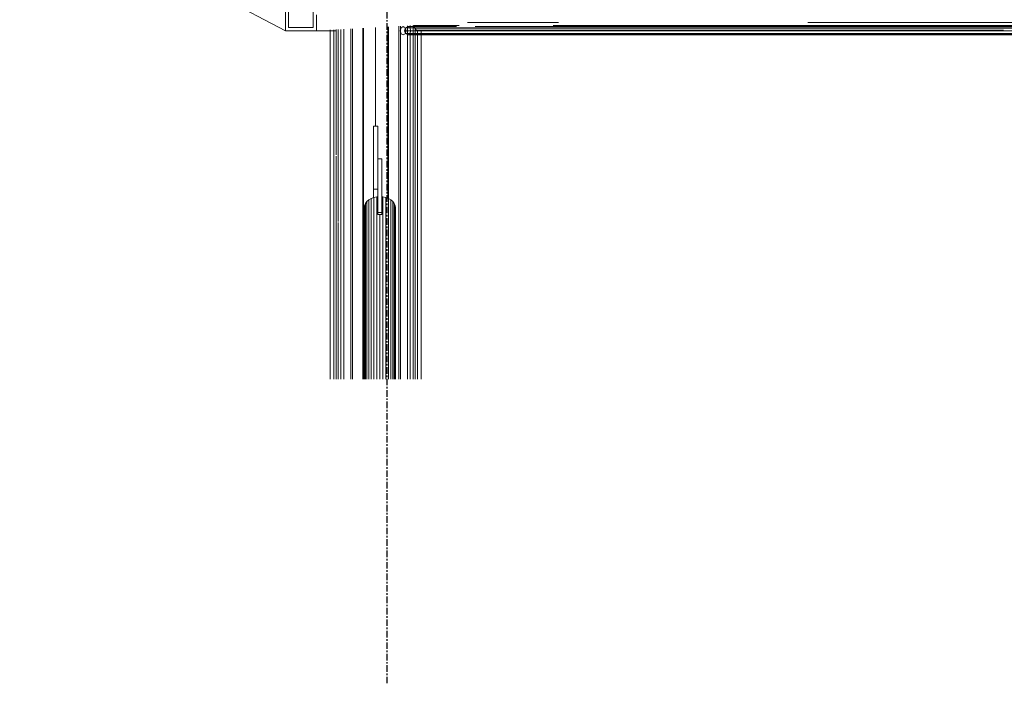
# Model space of a CAD drawing. Header units: millimetres. Extents: x 101535 to 192135, y -3968 to 17259.
# Tile 38 of 92: x 121069 to 122978, y 11535 to 12821. Entities that reach past the tile are written whole.
import ezdxf

# ---------------------------------------------------------------- set-up
doc = ezdxf.new("R2010")
doc.units = ezdxf.units.MM
doc.linetypes.add('Linia siatki', pattern=[22.225, 12.7, -3.175, 3.175, -3.175])
doc.layers.add('A-GENM', color=7, linetype='Continuous', lineweight=18)
doc.layers.add('S-GRID', color=7, linetype='Continuous', lineweight=30)

# ---------------------------------------------------------------- blocks, each defined once
blk = doc.blocks.new('Bezpośredni kształt - IR 026-25_3D1_2025_09_11-304393-Przekrój 5')
at = {"layer": 'A-GENM', "lineweight": 9}
for p, q in [((-42506.2, 13850), (-40506.1, 12800)), ((-40506.1, 12800), (-42506.2, 13850)), ((-40500.1, 12856.1), (-40500.1, 12806)), ((-40500.1, 12856.1), (-40500.1, 12806)), ((-40452.1, 12806), (-40452.1, 12856.3)), ((-40452.1, 12806), (-40452.1, 12856.3)), ((-40506.1, 12848.3), (-40506.1, 12800)), ((-40506.1, 12800), (-40506.1, 12848.3)), ((-40446.1, 12821.1), (-40446.1, 12830.5)), ((-40446.1, 12830.5), (-40446.1, 12821.1)), ((-40446.1, 12820.7), (-40446.1, 12821.1)), ((-40446.1, 12821.1), (-40446.1, 12820.7)), ((-40446.1, 12800), (-40446.1, 12820.7)), ((-40446.1, 12820.7), (-40446.1, 12800)), ((-40152.9, 12816), (-39976.8, 12816)), ((-40152.9, 12816), (-39976.8, 12816)), ((-39492.8, 12816), (-37691.2, 12816)), ((-39492.8, 12816), (-37691.2, 12816)), ((-40497.9, 12800), (-40506.1, 12800)), ((-40497.9, 12800), (-40506.1, 12800)), ((-40479.2, 12806), (-40500.1, 12806)), ((-40500.1, 12806), (-40479.2, 12806)), ((-40497.9, 12800), (-40497.1, 12800)), ((-40497.1, 12800), (-40497.9, 12800)), ((-40497.1, 12800), (-40446.1, 12800)), ((-40446.1, 12800), (-40497.1, 12800)), ((-40479.2, 12806), (-40452.1, 12806)), ((-40479.2, 12806), (-40452.1, 12806)), ((-40407.6, 12800), (-40446.1, 12800)), ((-40407.6, 12800), (-40446.1, 12800)), ((-40419.2, 12801.5), (-40419.2, 12124.7)), ((-40419.2, 12801.5), (-40419.2, 12124.7)), ((-40419.2, 12801.5), (-40419.2, 12124.7)), ((-40419.2, 12801.5), (-40419.2, 12124.7)), ((-40412.1, 12801.9), (-40412.1, 12713.4)), ((-40412.1, 12801.9), (-40412.1, 12713.4)), ((-40412.1, 12801.9), (-40412.1, 12124.7)), ((-40412.1, 12801.9), (-40412.1, 12124.7)), ((-40407.6, 12559.4), (-40407.6, 12802.1)), ((-40407.6, 12802.1), (-40407.6, 12559.4)), ((-40403.9, 12802.3), (-40403.9, 12430.4)), ((-40403.9, 12430.4), (-40403.9, 12802.3)), ((-40398.4, 12802.6), (-40398.4, 12124.7)), ((-40398.4, 12802.6), (-40398.4, 12124.7)), ((-40393, 12124.7), (-40393, 12802.9)), ((-40393, 12802.9), (-40393, 12124.7)), ((-40379.3, 12803.6), (-40379.3, 12124.7)), ((-40379.3, 12803.6), (-40379.3, 12124.7)), ((-40376.1, 12803.8), (-40376.1, 12124.7)), ((-40376.1, 12803.8), (-40376.1, 12124.7)), ((-40356.2, 12804.9), (-40356.2, 12124.7)), ((-40356.2, 12124.7), (-40356.2, 12804.9)), ((-40354.8, 12805), (-40354.8, 12124.7)), ((-40354.8, 12805), (-40354.8, 12124.7)), ((-40331.2, 12806.3), (-40331.2, 12615.1)), ((-40331.2, 12806.3), (-40331.2, 12615.1)), ((-40331.2, 12615.1), (-40331.2, 12806.3)), ((-40331.2, 12806.3), (-40331.2, 12615.1)), ((-40307.6, 12807.6), (-40307.6, 12475.4)), ((-40307.6, 12807.6), (-40307.6, 12475.4)), ((-40306.1, 12807.6), (-40306.1, 12474.8)), ((-40306.1, 12807.6), (-40306.1, 12474.8)), ((-40286.3, 12808.7), (-40286.3, 12124.7)), ((-40286.3, 12808.7), (-40286.3, 12124.7)), ((-40283.6, 12800), (-40281.9, 12805.7)), ((-40281.9, 12805.7), (-40283.6, 12800)), ((-40281.9, 12794.3), (-40283.6, 12800)), ((-40283.6, 12800), (-40281.9, 12794.3)), ((-40283.1, 12808.9), (-40283.1, 12124.7)), ((-40283.1, 12808.9), (-40283.1, 12124.7)), ((-40281.9, 12805.7), (-40277.9, 12808)), ((-40277.9, 12808), (-40281.9, 12805.7)), ((-40277.9, 12808), (-40275.3, 12806.5)), ((-40275.3, 12806.5), (-40277.9, 12808)), ((-40275, 12800), (-40273.2, 12805.7)), ((-40273.2, 12805.7), (-40275, 12800)), ((-40275, 12800), (-38104.2, 12800)), ((-40273.2, 12794.4), (-40275, 12800)), ((-40275, 12800), (-38104.2, 12800)), ((-40275, 12800), (-40273.2, 12794.4)), ((-40273.9, 12805.7), (-40272.3, 12800)), ((-40272.3, 12800), (-40273.9, 12805.7)), ((-40272.3, 12800), (-40273.9, 12794.3)), ((-40273.9, 12794.3), (-40272.3, 12800)), ((-40273.2, 12805.7), (-40268.9, 12808)), ((-40268.9, 12808), (-40273.2, 12805.7)), ((-40273.2, 12805.7), (-38100, 12805.7)), ((-40273.2, 12805.7), (-38100, 12805.7)), ((-40269.4, 12809.6), (-40269.4, 12806.7)), ((-40269.4, 12806.7), (-40269.4, 12809.6)), ((-40269.4, 12806.4), (-40269.4, 12124.7)), ((-40269.4, 12124.7), (-40269.4, 12806.4)), ((-40268.9, 12808), (-40266.4, 12806.6)), ((-40268.9, 12808), (-40174.5, 12808)), ((-40268.9, 12808), (-40174.5, 12808)), ((-40266.4, 12806.6), (-40268.9, 12808)), ((-40266, 12806.4), (-40264.7, 12805.7)), ((-40264.7, 12805.7), (-40266, 12806.4)), ((-40264.7, 12805.7), (-38100, 12805.7)), ((-40264.7, 12805.7), (-40264, 12803.6)), ((-40264.7, 12805.7), (-38100, 12805.7)), ((-40264, 12803.6), (-40264.7, 12805.7)), ((-40264, 12796.4), (-40264.7, 12794.3)), ((-40264.7, 12794.3), (-40264, 12796.4)), ((-40264, 12806.7), (-40264, 12809.9)), ((-40264, 12809.9), (-40264, 12806.7)), ((-40264, 12803.6), (-40264, 12806.5)), ((-40264, 12806.5), (-40264, 12803.6)), ((-40264, 12803.6), (-40263.2, 12800)), ((-40263.2, 12800), (-40264, 12803.6)), ((-40263.2, 12800), (-40264, 12796.4)), ((-40264, 12796.4), (-40263.2, 12800)), ((-40264, 12796.4), (-40264, 12124.7)), ((-40264, 12124.7), (-40264, 12796.4)), ((-38104.2, 12800), (-40263.2, 12800)), ((-40263.2, 12800), (-38104.2, 12800)), ((-40258.5, 12807.4), (-40258.5, 12810.2)), ((-40258.5, 12810.2), (-40258.5, 12807.4)), ((-40258.5, 12124.7), (-40258.5, 12806.6)), ((-40258.5, 12806.6), (-40258.5, 12124.7)), ((-40257.7, 12809.9), (-40169, 12809.9)), ((-40256.5, 12807.1), (-40257.7, 12809.9)), ((-40257.7, 12809.9), (-40169, 12809.9)), ((-40257.7, 12809.9), (-40256.5, 12807.1)), ((-40255.4, 12804.7), (-40256.3, 12806.6)), ((-40256.3, 12806.6), (-40255.4, 12804.7)), ((-40255.4, 12804.7), (-38102.3, 12804.7)), ((-40252, 12801.2), (-40255.4, 12804.7)), ((-40255.4, 12804.7), (-38102.3, 12804.7)), ((-40255.4, 12804.7), (-40252, 12801.2)), ((-40254.8, 12124.7), (-40254.8, 12804.1)), ((-40254.8, 12804.1), (-40254.8, 12124.7)), ((-40252, 12801.2), (-39113.5, 12801.2)), ((-40252, 12801.2), (-40248.1, 12800.1)), ((-40248.1, 12800.1), (-40252, 12801.2)), ((-40252, 12801.2), (-39113.5, 12801.2)), ((-40250.3, 12799.8), (-40250.3, 12124.7)), ((-40250.3, 12799.8), (-40250.3, 12124.7)), ((-40250.3, 12799.8), (-40250.3, 12124.7)), ((-40250.3, 12124.7), (-40250.3, 12799.8)), ((-40248.1, 12800), (-38104.2, 12800)), ((-40248.1, 12800), (-38104.2, 12800)), ((-40243.2, 12800), (-40243.2, 12124.7)), ((-40243.2, 12124.7), (-40243.2, 12800)), ((-40243.2, 12124.7), (-40243.2, 12800)), ((-40243.2, 12800), (-40243.2, 12124.7)), ((-40138.4, 12808), (-37691.2, 12808)), ((-40138.4, 12808), (-37691.2, 12808)), ((-39986.9, 12809.9), (-37691.2, 12809.9)), ((-39986.9, 12809.9), (-37691.2, 12809.9)), ((-40277.9, 12792), (-40281.9, 12794.3)), ((-40281.9, 12794.3), (-40277.9, 12792)), ((-40273.9, 12794.3), (-40277.9, 12792)), ((-40273.9, 12794.3), (-40277.9, 12792)), ((-40273.2, 12794.4), (-38100.7, 12794.3)), ((-40268.9, 12792), (-40273.2, 12794.4)), ((-40273.2, 12794.4), (-38100.7, 12794.3)), ((-40273.2, 12794.4), (-40268.9, 12792)), ((-40264.7, 12794.3), (-40268.9, 12792)), ((-40268.9, 12792), (-40264.7, 12794.3)), ((-40268.9, 12792), (-37641.2, 12792)), ((-40268.9, 12792), (-37641.2, 12792)), ((-40264.7, 12794.3), (-38100.7, 12794.3)), ((-40264.7, 12794.3), (-38100.7, 12794.3)), ((-40412.1, 12710.9), (-40412.1, 12124.7)), ((-40412.1, 12710.9), (-40412.1, 12124.7)), ((-40331.2, 12615.1), (-40335.2, 12615.1)), ((-40335.2, 12615.1), (-40335.2, 12492.8)), ((-40331.2, 12615.1), (-40327.2, 12615.1)), ((-40327.2, 12615.1), (-40327.2, 12492.8)), ((-40407.6, 12124.7), (-40407.6, 12556.9)), ((-40407.6, 12556.9), (-40407.6, 12124.7)), ((-40327.2, 12551.6), (-40319.2, 12551.6)), ((-40319.2, 12551.6), (-40319.2, 12447.6)), ((-40327.2, 12492.8), (-40335.2, 12492.8)), ((-40335.2, 12492.8), (-40335.2, 12476.8)), ((-40327.2, 12492.8), (-40327.2, 12489.2)), ((-40327.2, 12489.2), (-40327.2, 12447.6)), ((-40344.5, 12472.3), (-40348.3, 12469)), ((-40339.9, 12475), (-40344.5, 12472.3)), ((-40344.5, 12472.3), (-40344.5, 12124.7)), ((-40334.7, 12477), (-40339.9, 12475)), ((-40339.9, 12475), (-40339.9, 12124.7)), ((-40329.1, 12478.2), (-40334.7, 12477)), ((-40334.7, 12477), (-40334.7, 12124.7)), ((-40327.2, 12478.4), (-40329.1, 12478.2)), ((-40329.1, 12478.2), (-40329.1, 12124.7)), ((-40317.3, 12478.2), (-40319.2, 12478.4)), ((-40311.7, 12477), (-40317.3, 12478.2)), ((-40317.3, 12478.2), (-40317.3, 12124.7)), ((-40306.4, 12475), (-40311.7, 12477)), ((-40311.7, 12477), (-40311.7, 12124.7)), ((-40301.9, 12472.3), (-40306.4, 12475)), ((-40306.4, 12475), (-40306.4, 12124.7)), ((-40298.1, 12469), (-40301.9, 12472.3)), ((-40301.9, 12472.3), (-40301.9, 12124.7)), ((-40352.8, 12461.2), (-40353.3, 12456.9)), ((-40353.3, 12456.9), (-40353.3, 12124.7)), ((-40351, 12465.2), (-40352.8, 12461.2)), ((-40352.8, 12461.2), (-40352.8, 12124.7)), ((-40348.3, 12469), (-40351, 12465.2)), ((-40351, 12465.2), (-40351, 12124.7)), ((-40348.3, 12469), (-40348.3, 12124.7)), ((-40295.3, 12465.2), (-40298.1, 12469)), ((-40298.1, 12469), (-40298.1, 12124.7)), ((-40293.6, 12461.2), (-40295.3, 12465.2)), ((-40295.3, 12465.2), (-40295.3, 12124.7)), ((-40293, 12456.9), (-40293.6, 12461.2)), ((-40293.6, 12461.2), (-40293.6, 12124.7)), ((-40293, 12456.9), (-40293, 12124.7)), ((-40319.2, 12447.6), (-40327.2, 12447.6)), ((-40327.2, 12447.6), (-40327.2, 12444)), ((-40327.2, 12444), (-40323.2, 12444)), ((-40323.2, 12444), (-40323.2, 12124.7)), ((-40319.2, 12444), (-40323.2, 12444)), ((-40319.2, 12447.6), (-40319.2, 12444)), ((-40403.9, 12428), (-40403.9, 12124.7)), ((-40403.9, 12124.7), (-40403.9, 12428))]:
    blk.add_line(p, q, dxfattribs=at)
blk = doc.blocks.new('Bezpośredni kształt - CONCRETE_SLAB-304394-Przekrój 5')
blk.add_blockref('Bezpośredni kształt - IR 026-25_3D1_2025_09_11-304393-Przekrój 5', (0, 0))
blk = doc.blocks.new('IR 026-25_3D1_2025_09_11_ifc-2-Przekrój 5')
at = {"layer": 'A-GENM', "lineweight": 9}
blk.add_blockref('Bezpośredni kształt - CONCRETE_SLAB-304394-Przekrój 5', (0, 0), dxfattribs=at)

msp = doc.modelspace()

# ---------------------------------------------------------------- linework, layer by layer
at = {"layer": 'S-GRID', "linetype": 'Linia siatki'}
msp.add_line((121781.2, 11534.9), (121781.2, 15457.9), dxfattribs=at)

# ---------------------------------------------------------------- block references
at = {"lineweight": 5}
msp.add_blockref('IR 026-25_3D1_2025_09_11_ifc-2-Przekrój 5', (162090.1, 0), dxfattribs=at)

doc.saveas('drawing.dxf')
